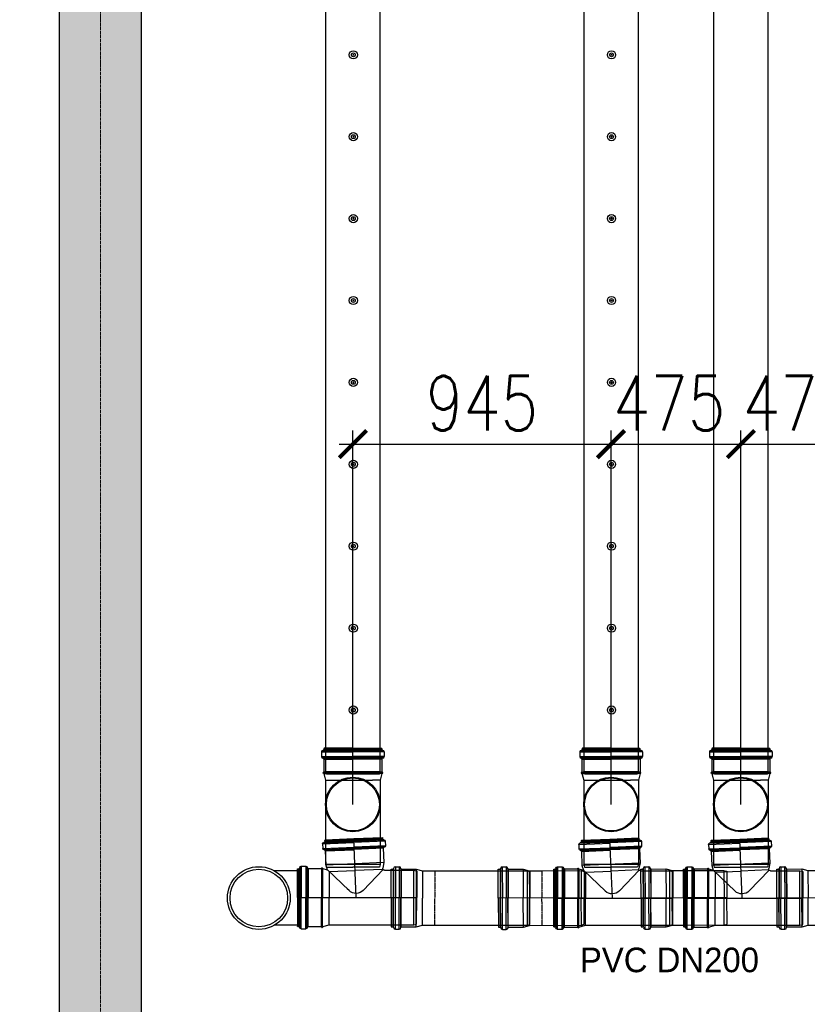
# Model space of a CAD drawing. Header units: millimetres. Extents: x -374129 to 1163271, y -112652 to 695637.
# Tile 19 of 256: x 6004 to 8886, y -45426 to -41819. Entities that reach past the tile are written whole.
import ezdxf
from ezdxf import colors
from ezdxf.entities.mleader import LeaderData, LeaderLine
from ezdxf.math import Vec2, Vec3

# ---------------------------------------------------------------- set-up
doc = ezdxf.new("R2010")
doc.units = ezdxf.units.MM
doc.header["$PDMODE"] = 4
for name, pattern in [('ACAD_ISO04W100', [30, 24, -3, 0, -3]), ('CENTER1', [0.77, 0.5, -0.1, 0.07, -0.1]), ('DASHDOT', [20, 13, -3.4, 0.2, -3.4])]:
    doc.linetypes.add(name, pattern=pattern)
for name, color, linetype in [('FK_opisy', 7, 'Continuous'), ('KRT_kreskowanie', 252, 'Continuous'), ('KRT_opisy', 146, 'Continuous'), ('KRT_sciany', 2, 'Continuous'), ('KRT_technologia', 30, 'Continuous'), ('KRT_wymiary', 4, 'Continuous')]:
    doc.layers.add(name, color=color, linetype=linetype)
doc.layers.add('IS_pomocnicza', color=6, linetype='Continuous', lineweight=30)
doc.layers.add('KRT_osie', color=55, linetype='ACAD_ISO04W100', lineweight=18)
doc.styles.add('WYMIAR', font='romans.shx', dxfattribs={"width": 0.8})
doc.dimstyles.new('KRT_1-100', dxfattribs={"dimscale": 100, "dimtxt": 2, "dimasz": 1, "dimexe": 0.5, "dimexo": 0, "dimgap": 0.5, "dimtad": 1, "dimdec": 1, "dimrnd": 0.1, "dimzin": 9, "dimdsep": 46, "dimtxsty": 'WYMIAR', "dimblk": 'ARCHTICK', "dimcen": 0.09, "dimdle": 0.5, "dimclrd": 1, "dimclre": 252, "dimclrt": 256, "dimadec": 0, "dimazin": 0, "dimtfac": 1, "dimtdec": 1, "dimtmove": 0, "dimatfit": 3, "dimfxl": 1, "dimtolj": 1, "dimtzin": 0, "dimarcsym": 0})

# ---------------------------------------------------------------- blocks, each defined once
blk = doc.blocks.new('IS_KAO_trójnik_200_góra')
at = {"layer": 'KRT_technologia', "linetype": 'Continuous', "transparency": 33554687}
for p, q in [((34869.72, 13524.58), (34868.63, 13524.29)), ((34868.63, 13524.29), (34868.63, 13514.58)), ((34897.28, 13524.58), (34869.72, 13524.58)), ((34869.72, 13504.58), (34869.72, 13524.58)), ((34900.61, 13524.58), (34897.28, 13524.58)), ((34903.02, 13525.22), (34900.61, 13524.58)), ((34900.61, 13524.58), (34900.61, 13507.41)), ((34903.02, 13525.22), (34901.38, 13524.78)), ((34903.05, 13525.07), (34903.05, 13514.58)), ((34903.07, 13525.27), (34903.12, 13525.45)), ((34903.14, 13525.32), (34903.14, 13514.58)), ((34903.29, 13525.51), (34903.19, 13525.51)), ((34903.34, 13525.32), (34903.34, 13514.58)), ((34903.41, 13525.29), (34903.36, 13525.45)), ((34903.43, 13525.08), (34903.43, 13514.58)), ((34908.29, 13525.23), (34903.48, 13525.23)), ((34908.29, 13525.23), (34908.29, 13514.58)), ((34908.54, 13525.16), (34908.54, 13514.58)), ((34908.83, 13525.74), (34908.83, 13514.58)), ((34910.88, 13526.05), (34909.2, 13526.05)), ((34909.2, 13526.05), (34909.2, 13514.58)), ((34910.88, 13526.05), (34910.88, 13514.58)), ((34911.25, 13525.74), (34911.25, 13514.58)), ((34911.43, 13525.55), (34911.43, 13525.47)), ((34911.55, 13525.07), (34911.55, 13514.58)), ((34912.15, 13525.14), (34911.79, 13525.14)), ((34911.79, 13525.14), (34911.79, 13514.58)), ((34912.15, 13525.07), (34912.15, 13514.58)), ((34912.22, 13514.58), (34912.22, 13525.07)), ((34868.63, 13504.87), (34868.63, 13514.58)), ((34903.05, 13504.09), (34903.05, 13514.58)), ((34903.14, 13503.84), (34903.14, 13514.58)), ((34903.34, 13503.84), (34903.34, 13514.58)), ((34903.43, 13504.08), (34903.43, 13514.58)), ((34908.29, 13503.92), (34908.29, 13514.58)), ((34908.54, 13504), (34908.54, 13514.58)), ((34908.83, 13503.42), (34908.83, 13514.58)), ((34909.2, 13503.11), (34909.2, 13514.58)), ((34910.88, 13503.11), (34910.88, 13514.58)), ((34911.25, 13503.42), (34911.25, 13514.58)), ((34911.55, 13504.09), (34911.55, 13514.58)), ((34911.79, 13504.01), (34911.79, 13514.58)), ((34912.15, 13504.09), (34912.15, 13514.58)), ((34912.22, 13514.58), (34912.22, 13504.09)), ((34900.61, 13504.58), (34900.61, 13507.41)), ((34869.72, 13504.58), (34868.63, 13504.87)), ((34897.28, 13504.58), (34869.72, 13504.58)), ((34900.61, 13504.58), (34897.28, 13504.58)), ((34903.02, 13503.93), (34900.61, 13504.58)), ((34903.07, 13503.88), (34903.12, 13503.7)), ((34903.29, 13503.65), (34903.19, 13503.65)), ((34903.41, 13503.87), (34903.36, 13503.7)), ((34908.29, 13503.92), (34903.48, 13503.92)), ((34910.88, 13503.11), (34909.2, 13503.11)), ((34911.43, 13503.6), (34911.43, 13503.68)), ((34912.15, 13504.01), (34911.79, 13504.01))]:
    blk.add_line(p, q, dxfattribs=at)
at = {"layer": 'KRT_technologia'}
for radius in [10, 9.7]:
    blk.add_circle((34891.65, 13514.58), radius, dxfattribs=at)
at = {"layer": 'KRT_technologia', "linetype": 'Continuous', "transparency": 33554687}
for centre, radius, start, end in [((34903, 13525.29), 0.0727, 285, 345), ((34903.19, 13525.43), 0.0727, 90, 165), ((34903.29, 13525.43), 0.0727, 15, 90), ((34903.48, 13525.31), 0.0727, 195, 270), ((34908.29, 13525.6), 0.364, 270, 354.2608), ((34909.2, 13525.51), 0.545, 90, 174.2608), ((34910.88, 13525.51), 0.545, 5, 90), ((34911.79, 13525.51), 0.364, 185, 270), ((34912.15, 13525.07), 0.0727, 0, 90), ((34903, 13503.86), 0.0727, 15, 75), ((34903.19, 13503.72), 0.0727, 195, 270), ((34903.29, 13503.72), 0.0727, 270, 345), ((34903.48, 13503.85), 0.0727, 90, 165), ((34908.29, 13503.56), 0.364, 5.7392, 90), ((34909.2, 13503.65), 0.545, 185.7392, 270), ((34910.88, 13503.65), 0.545, 270, 355), ((34911.79, 13503.65), 0.364, 90, 175), ((34912.15, 13504.09), 0.0727, 270, 0)]:
    blk.add_arc(centre, radius, start, end, dxfattribs=at)
blk = doc.blocks.new('IS_KAO_rura_z_kielichem_200')
at = {"layer": 'KRT_technologia', "linetype": 'Continuous', "transparency": 33554687}
for p, q in [((34252.2, 14721.68), (34250.8, 14721.68)), ((34250.8, 14721.68), (34250.8, 14710.24)), ((34252.2, 14721.68), (34252.2, 14710.24)), ((34203.99, 14720.24), (34202.96, 14719.93)), ((34202.96, 14719.93), (34202.96, 14710.24)), ((34242.28, 14720.24), (34203.99, 14720.24)), ((34203.99, 14700.24), (34203.99, 14720.24)), ((34242.28, 14720.24), (34237.69, 14720.24)), ((34244.52, 14720.84), (34242.28, 14720.24)), ((34242.28, 14720.24), (34242.28, 14710.24)), ((34250.06, 14720.84), (34244.52, 14720.84)), ((34244.52, 14720.84), (34244.52, 14710.24)), ((34250.06, 14720.84), (34250.06, 14710.24)), ((34250.15, 14720.93), (34250.16, 14721.1)), ((34250.16, 14721.1), (34250.16, 14710.24)), ((34252.85, 14720.93), (34252.83, 14721.1)), ((34252.83, 14721.1), (34252.83, 14710.24)), ((34253.68, 14720.84), (34252.94, 14720.84)), ((34252.94, 14720.84), (34252.94, 14710.24)), ((34253.68, 14710.24), (34253.68, 14720.84)), ((34202.96, 14700.56), (34202.96, 14710.24)), ((34242.28, 14700.24), (34242.28, 14710.24)), ((34244.52, 14699.64), (34244.52, 14710.24)), ((34250.06, 14699.64), (34250.06, 14710.24)), ((34250.16, 14699.39), (34250.16, 14710.24)), ((34250.8, 14698.81), (34250.8, 14710.24)), ((34252.2, 14698.81), (34252.2, 14710.24)), ((34252.83, 14699.39), (34252.83, 14710.24)), ((34252.94, 14699.64), (34252.94, 14710.24)), ((34253.68, 14710.24), (34253.68, 14699.64)), ((34203.99, 14700.24), (34202.96, 14700.56)), ((34242.28, 14700.24), (34203.99, 14700.24)), ((34242.28, 14700.24), (34237.69, 14700.24)), ((34244.52, 14699.64), (34242.28, 14700.24)), ((34250.06, 14699.64), (34244.52, 14699.64)), ((34250.15, 14699.56), (34250.16, 14699.39)), ((34252.2, 14698.81), (34250.8, 14698.81)), ((34252.85, 14699.56), (34252.83, 14699.39)), ((34253.68, 14699.64), (34252.94, 14699.64))]:
    blk.add_line(p, q, dxfattribs=at)
at = {"layer": 'KRT_technologia', "linetype": 'CENTER1', "transparency": 33554687}
for p in [(34237.69, 14720.3), (34237.69, 14700.19)]:
    blk.add_line(p, (34237.69, 14710.24), dxfattribs=at)
at = {"layer": 'KRT_technologia', "linetype": 'Continuous', "transparency": 33554687}
for centre, radius, start, end in [((34250.8, 14721.04), 0.636, 90, 175), ((34252.2, 14721.04), 0.636, 5, 90), ((34250.06, 14720.94), 0.0909, 270, 355), ((34252.94, 14720.94), 0.0909, 185, 270), ((34250.06, 14699.55), 0.0909, 5, 90), ((34250.8, 14699.44), 0.636, 185, 270), ((34252.2, 14699.44), 0.636, 270, 355), ((34252.94, 14699.55), 0.0909, 90, 175)]:
    blk.add_arc(centre, radius, start, end, dxfattribs=at)
blk = doc.blocks.new('IS_WNT_KAO_trójnik_200')
at = {"layer": 'KRT_technologia', "linetype": 'Continuous', "transparency": 33554687}
for p, q in [((34085.82, 14801.68), (34097.3, 14801.72)), ((34085.82, 14801.69), (34085.82, 14800)), ((34086.14, 14802.05), (34097.29, 14802.09)), ((34086.32, 14802.23), (34086.4, 14802.24)), ((34086.73, 14802.95), (34086.73, 14802.6)), ((34086.73, 14802.6), (34097.29, 14802.63)), ((34097.29, 14803.03), (34086.8, 14803.03)), ((34086.8, 14802.95), (34097.29, 14802.99)), ((34086.8, 14802.35), (34097.3, 14802.39)), ((34107.77, 14802.95), (34097.28, 14802.92)), ((34107.84, 14802.6), (34097.28, 14802.56)), ((34107.77, 14802.35), (34097.28, 14802.32)), ((34108.44, 14802.06), (34097.28, 14802.02)), ((34108.76, 14801.69), (34097.28, 14801.65)), ((34097.29, 14803.03), (34107.78, 14803.03)), ((34097.29, 14781.52), (34097.29, 14803.03)), ((34107.79, 14803.03), (34107.86, 14802.97)), ((34107.86, 14802.95), (34107.86, 14802.6)), ((34108.27, 14802.23), (34108.19, 14802.24)), ((34108.77, 14801.69), (34108.77, 14800)), ((34085.83, 14800), (34097.3, 14800.04)), ((34086.14, 14799.63), (34097.3, 14799.67)), ((34086.64, 14799.1), (34086.64, 14793.86)), ((34086.65, 14799.1), (34097.3, 14799.13)), ((34086.73, 14799.34), (34097.3, 14799.38)), ((34108.76, 14800), (34097.29, 14799.97)), ((34108.45, 14799.64), (34097.29, 14799.6)), ((34107.87, 14799.34), (34097.29, 14799.31)), ((34107.95, 14799.1), (34097.29, 14799.06)), ((34107.95, 14799.1), (34107.95, 14793.86)), ((34086.64, 14793.86), (34087.17, 14791.86)), ((34086.64, 14793.86), (34107.95, 14793.86)), ((34107.95, 14793.86), (34107.5, 14792.18)), ((34116.94, 14793.86), (34115.26, 14793.79)), ((34115.26, 14793.79), (34115.76, 14782.33)), ((34116.94, 14793.86), (34117.44, 14782.4)), ((34075.88, 14790.6), (34074.8, 14790.26)), ((34074.8, 14790.26), (34075.22, 14780.56)), ((34086.59, 14791.06), (34075.88, 14790.6)), ((34076.75, 14770.61), (34075.88, 14790.6)), ((34087.06, 14791.31), (34094.66, 14784.04)), ((34087.26, 14791.38), (34097.26, 14791.42)), ((34106.77, 14791.45), (34097.26, 14791.42)), ((34099.81, 14784.16), (34107.51, 14792.23)), ((34106.77, 14791.45), (34107.18, 14781.95)), ((34109.12, 14792.69), (34107.5, 14792.18)), ((34109.16, 14792.54), (34109.61, 14782.06)), ((34109.17, 14792.74), (34109.21, 14792.92)), ((34109.24, 14792.79), (34109.71, 14782.06)), ((34109.38, 14792.99), (34109.27, 14792.98)), ((34109.43, 14792.8), (34109.9, 14782.07)), ((34109.5, 14792.77), (34109.45, 14792.94)), ((34109.54, 14792.56), (34110, 14782.08)), ((34114.39, 14792.93), (34109.58, 14792.72)), ((34114.39, 14792.93), (34114.85, 14782.29)), ((34114.63, 14792.87), (34115.1, 14782.3)), ((34114.9, 14793.46), (34115.39, 14782.31)), ((34117.32, 14793.57), (34117.81, 14782.42)), ((34117.5, 14793.39), (34117.51, 14793.31)), ((34117.65, 14792.91), (34118.11, 14782.43)), ((34118.24, 14793.01), (34117.89, 14792.99)), ((34117.89, 14792.99), (34118.35, 14782.44)), ((34118.25, 14792.94), (34118.7, 14782.46)), ((34118.78, 14782.46), (34118.32, 14792.94)), ((34099.81, 14784.16), (34100.5, 14784.88)), ((34094.12, 14781.38), (34075.22, 14780.56)), ((34075.65, 14770.86), (34075.22, 14780.56)), ((34118.78, 14782.46), (34092.93, 14781.33)), ((34107.62, 14771.96), (34107.18, 14781.95)), ((34110.07, 14771.58), (34109.61, 14782.06)), ((34110.17, 14771.33), (34109.71, 14782.06)), ((34110.37, 14771.34), (34109.9, 14782.07)), ((34110.45, 14771.59), (34110, 14782.08)), ((34115.32, 14771.64), (34114.85, 14782.29)), ((34115.56, 14771.73), (34115.1, 14782.3)), ((34115.88, 14771.16), (34115.39, 14782.31)), ((34116.26, 14770.87), (34115.76, 14782.33)), ((34117.94, 14770.94), (34117.44, 14782.4)), ((34118.29, 14771.27), (34117.81, 14782.42)), ((34118.56, 14771.95), (34118.11, 14782.43)), ((34118.81, 14771.89), (34118.35, 14782.44)), ((34119.16, 14771.97), (34118.7, 14782.46)), ((34118.78, 14782.46), (34119.24, 14771.98)), ((34076.75, 14770.61), (34075.65, 14770.86)), ((34107.62, 14771.96), (34076.75, 14770.61)), ((34110.04, 14771.42), (34107.62, 14771.96)), ((34110.1, 14771.37), (34110.15, 14771.2)), ((34110.33, 14771.15), (34110.23, 14771.15)), ((34110.44, 14771.38), (34110.4, 14771.21)), ((34115.32, 14771.64), (34110.5, 14771.43)), ((34117.94, 14770.94), (34116.26, 14770.87)), ((34118.46, 14771.46), (34118.46, 14771.54)), ((34119.17, 14771.9), (34118.81, 14771.89))]:
    blk.add_line(p, q, dxfattribs=at)
for centre, radius, start, end in [((34086.37, 14801.69), 0.545, 95, 180), ((34086.37, 14802.6), 0.364, 275, 0), ((34086.8, 14802.95), 0.0727, 90, 180), ((34107.78, 14802.95), 0.0727, 0, 90), ((34108.22, 14802.6), 0.364, 180, 265), ((34108.22, 14801.69), 0.545, 0, 85), ((34086.37, 14800), 0.545, 180, 264.2608), ((34086.27, 14799.1), 0.364, 0, 84.2608), ((34108.31, 14799.1), 0.364, 95.7392, 180), ((34108.22, 14800), 0.545, 275.7392, 0), ((34115.28, 14793.24), 0.545, 92.5, 176.7608), ((34116.96, 14793.32), 0.545, 7.5, 92.5), ((34086.56, 14791.7), 0.636, 272.5, 15), ((34109.09, 14792.76), 0.0727, 287.5, 347.5), ((34109.28, 14792.91), 0.0727, 92.5, 167.5), ((34109.38, 14792.91), 0.0727, 17.5, 92.5), ((34109.57, 14792.79), 0.0727, 197.5, 272.5), ((34114.37, 14793.3), 0.364, 272.5, 356.7608), ((34117.87, 14793.36), 0.364, 187.5, 272.5), ((34118.25, 14792.94), 0.0727, 2.5, 92.5), ((34097.18, 14786.67), 3.64, 226.25, 316.3455), ((34110.03, 14771.35), 0.0727, 17.5, 77.5), ((34110.22, 14771.22), 0.0727, 197.5, 272.5), ((34110.33, 14771.23), 0.0727, 272.5, 347.5), ((34110.51, 14771.36), 0.0727, 92.5, 167.5), ((34115.33, 14771.28), 0.364, 8.2392, 92.5), ((34116.23, 14771.41), 0.545, 188.2392, 272.5), ((34117.92, 14771.48), 0.545, 272.5, 357.5), ((34118.83, 14771.52), 0.364, 92.5, 177.5), ((34119.16, 14771.97), 0.0727, 272.5, 2.5)]:
    blk.add_arc(centre, radius, start, end, dxfattribs=at)
blk = doc.blocks.new('IS_KAO_kielich_200')
at = {"layer": 'KRT_technologia', "linetype": 'Continuous', "transparency": 33554687}
for p, q in [((34215.99, 14693.51), (34214.95, 14693.19)), ((34214.95, 14693.19), (34214.95, 14683.51)), ((34234.97, 14693.51), (34215.99, 14693.51)), ((34215.99, 14693.51), (34215.99, 14683.51)), ((34234.97, 14693.51), (34230.38, 14693.51)), ((34237.21, 14694.11), (34234.97, 14693.51)), ((34234.97, 14693.51), (34234.97, 14683.51)), ((34242.75, 14694.11), (34237.21, 14694.11)), ((34237.21, 14694.11), (34237.21, 14683.51)), ((34242.75, 14694.11), (34242.75, 14683.51)), ((34242.84, 14694.19), (34242.86, 14694.36)), ((34242.86, 14694.36), (34242.86, 14683.51)), ((34244.89, 14694.94), (34243.49, 14694.94)), ((34243.49, 14694.94), (34243.49, 14683.51)), ((34244.89, 14694.94), (34244.89, 14683.51)), ((34245.54, 14694.19), (34245.53, 14694.36)), ((34245.53, 14694.36), (34245.53, 14683.51)), ((34246.37, 14694.11), (34245.63, 14694.11)), ((34245.63, 14694.11), (34245.63, 14683.51)), ((34246.37, 14683.51), (34246.37, 14694.11)), ((34214.95, 14673.82), (34214.95, 14683.51)), ((34215.99, 14673.51), (34215.99, 14683.51)), ((34234.97, 14673.51), (34234.97, 14683.51)), ((34237.21, 14672.91), (34237.21, 14683.51)), ((34242.75, 14672.91), (34242.75, 14683.51)), ((34242.86, 14672.65), (34242.86, 14683.51)), ((34243.49, 14672.07), (34243.49, 14683.51)), ((34244.89, 14672.07), (34244.89, 14683.51)), ((34245.53, 14672.65), (34245.53, 14683.51)), ((34245.63, 14672.91), (34245.63, 14683.51)), ((34246.37, 14683.51), (34246.37, 14672.91)), ((34215.99, 14673.51), (34214.95, 14673.82)), ((34234.97, 14673.51), (34215.99, 14673.51)), ((34234.97, 14673.51), (34230.38, 14673.51)), ((34237.21, 14672.91), (34234.97, 14673.51)), ((34242.75, 14672.91), (34237.21, 14672.91)), ((34242.84, 14672.82), (34242.86, 14672.65)), ((34244.89, 14672.07), (34243.49, 14672.07)), ((34245.54, 14672.82), (34245.53, 14672.65)), ((34246.37, 14672.91), (34245.63, 14672.91))]:
    blk.add_line(p, q, dxfattribs=at)
at = {"layer": 'KRT_technologia', "linetype": 'CENTER1', "transparency": 33554687}
for p in [(34230.38, 14693.56), (34230.38, 14673.45)]:
    blk.add_line(p, (34230.38, 14683.51), dxfattribs=at)
at = {"layer": 'KRT_technologia', "linetype": 'DASHDOT', "ltscale": 3, "transparency": 33554687}
blk.add_lwpolyline([(34214.95, 14683.51), (34246.37, 14683.51)], dxfattribs=at)
at = {"layer": 'KRT_technologia', "linetype": 'Continuous', "transparency": 33554687}
for centre, radius, start, end in [((34242.75, 14694.2), 0.0909, 270, 355), ((34243.49, 14694.31), 0.636, 90, 175), ((34244.89, 14694.31), 0.636, 5, 90), ((34245.63, 14694.2), 0.0909, 185, 270), ((34242.75, 14672.81), 0.0909, 5, 90), ((34243.49, 14672.71), 0.636, 185, 270), ((34244.89, 14672.71), 0.636, 270, 355), ((34245.63, 14672.81), 0.0909, 90, 175)]:
    blk.add_arc(centre, radius, start, end, dxfattribs=at)
blk = doc.blocks.new('_ArchTick')
at = {"color": 0, "linetype": 'ByBlock', "const_width": 0.15}
blk.add_lwpolyline([(-0.5, -0.5), (0.5, 0.5)], dxfattribs=at)
blk = doc.blocks.new('*D2261')
at = {"layer": 'Defpoints', "color": 0}
for p in [(9188, -11286.3), (9188, -11891.3), (8243, -12606.3)]:
    blk.add_point(p, dxfattribs=at)
at = {"layer": 'KRT_wymiary', "color": 252, "lineweight": -2}
for p, q in [((8243, -12606.3), (8243, -11236.3)), ((9188, -11891.3), (9188, -11236.3))]:
    blk.add_line(p, q, dxfattribs=at)
at = {"layer": 'KRT_wymiary', "color": 1, "lineweight": -2}
blk.add_line((8193, -11286.3), (9238, -11286.3), dxfattribs=at)
at = {"layer": 'KRT_wymiary', "color": 1, "lineweight": -2, "xscale": 100, "yscale": 100, "zscale": 100, "rotation": 180}
blk.add_blockref('_ArchTick', (8243, -11286.3), dxfattribs=at)
at = {"layer": 'KRT_wymiary', "color": 1, "lineweight": -2, "xscale": 100, "yscale": 100, "zscale": 100}
blk.add_blockref('_ArchTick', (9188, -11286.3), dxfattribs=at)
at = {"layer": 'KRT_wymiary', "insert": (8715.5, -11136.3), "char_height": 200, "attachment_point": 5, "style": 'WYMIAR'}
blk.add_mtext('\\A1;945', dxfattribs=at)
blk = doc.blocks.new('*D2262')
at = {"layer": 'Defpoints', "color": 0}
for p in [(9663, -11286.3), (9663, -12306.3), (9188, -12606.3)]:
    blk.add_point(p, dxfattribs=at)
at = {"layer": 'KRT_wymiary', "color": 252, "lineweight": -2}
for p, q in [((9188, -12606.3), (9188, -11236.3)), ((9663, -12306.3), (9663, -11236.3))]:
    blk.add_line(p, q, dxfattribs=at)
at = {"layer": 'KRT_wymiary', "color": 1, "lineweight": -2}
blk.add_line((9138, -11286.3), (9713, -11286.3), dxfattribs=at)
at = {"layer": 'KRT_wymiary', "color": 1, "lineweight": -2, "xscale": 100, "yscale": 100, "zscale": 100, "rotation": 180}
blk.add_blockref('_ArchTick', (9188, -11286.3), dxfattribs=at)
at = {"layer": 'KRT_wymiary', "color": 1, "lineweight": -2, "xscale": 100, "yscale": 100, "zscale": 100}
blk.add_blockref('_ArchTick', (9663, -11286.3), dxfattribs=at)
at = {"layer": 'KRT_wymiary', "insert": (9400.5, -11136.3), "char_height": 200, "attachment_point": 5, "style": 'WYMIAR'}
blk.add_mtext('\\A1;475', dxfattribs=at)
blk = doc.blocks.new('*D2263')
at = {"layer": 'Defpoints', "color": 0}
for p in [(10138, -11286.3), (10138, -12176.3), (9663, -12606.3)]:
    blk.add_point(p, dxfattribs=at)
at = {"layer": 'KRT_wymiary', "color": 252, "lineweight": -2}
for p, q in [((9663, -12606.3), (9663, -11236.3)), ((10138, -12176.3), (10138, -11236.3))]:
    blk.add_line(p, q, dxfattribs=at)
at = {"layer": 'KRT_wymiary', "color": 1, "lineweight": -2}
blk.add_line((9613, -11286.3), (10188, -11286.3), dxfattribs=at)
at = {"layer": 'KRT_wymiary', "color": 1, "lineweight": -2, "xscale": 100, "yscale": 100, "zscale": 100, "rotation": 180}
blk.add_blockref('_ArchTick', (9663, -11286.3), dxfattribs=at)
at = {"layer": 'KRT_wymiary', "color": 1, "lineweight": -2, "xscale": 100, "yscale": 100, "zscale": 100}
blk.add_blockref('_ArchTick', (10138, -11286.3), dxfattribs=at)
at = {"layer": 'KRT_wymiary', "insert": (9875.5, -11136.3), "char_height": 200, "attachment_point": 5, "style": 'WYMIAR'}
blk.add_mtext('\\A1;475', dxfattribs=at)
blk = doc.blocks.new('sys napowietrzania')
at = {"layer": 'KRT_technologia', "linetype": 'Continuous', "transparency": 33554687}
for p, q in [((8043.31, -12848.93, -3070), (7955.22, -12848.93, -3070)), ((8043.31, -13048.93, -3070), (7955.22, -13048.93, -3070))]:
    blk.add_line(p, q, dxfattribs=at)
at = {"layer": 'KRT_technologia', "linetype": 'Continuous', "transparency": 33554687, "elevation": -3130.26}
for points in [[(8343.28, -12485.01), (8343.28, -10582.71), (8343.28, -2349.21), (8143.28, -2349.21), (8143.28, -10582.71), (8143.28, -12485.01), (8243.28, -12485.01), (8343.28, -12485.01), (8340.11, -12495.38), (8243.28, -12495.38), (8146.45, -12495.38), (8143.28, -12485.01)], [(9288.28, -12485.01), (9288.28, -10582.71), (9288.28, -2349.21), (9088.28, -2349.21), (9088.28, -10582.71), (9088.28, -12485.01), (9188.28, -12485.01), (9288.28, -12485.01), (9285.11, -12495.38), (9188.28, -12495.38), (9091.45, -12495.38), (9088.28, -12485.01)], [(9763.28, -12485.01), (9763.28, -10582.71), (9763.28, -2349.21), (9563.28, -2349.21), (9563.28, -10582.71), (9563.28, -12485.01), (9663.28, -12485.01), (9763.28, -12485.01), (9760.11, -12495.38), (9663.28, -12495.38), (9566.45, -12495.38), (9563.28, -12485.01)]]:
    blk.add_lwpolyline(points, dxfattribs=at)
at = {"layer": 'KRT_technologia'}
for centre, radius in [((8244.78, -9860.34, -3130.26), 15), ((9189.78, -9860.34, -3130.26), 15), ((8244.78, -9860.34, -3130.26), 7), ((8244.78, -9860.34, -3130.26), 1.5), ((9189.78, -9860.34, -3130.26), 7), ((9189.78, -9860.34, -3130.26), 1.5), ((8244.78, -10160.34, -3130.26), 15), ((8244.78, -10160.34, -3130.26), 7), ((8244.78, -10160.34, -3130.26), 1.5), ((9189.78, -10160.34, -3130.26), 15), ((9189.78, -10160.34, -3130.26), 7), ((9189.78, -10160.34, -3130.26), 1.5), ((8244.78, -10460.34, -3130.26), 15), ((8244.78, -10460.34, -3130.26), 7), ((9189.78, -10460.34, -3130.26), 15), ((9189.78, -10460.34, -3130.26), 7), ((8244.78, -10460.34, -3130.26), 1.5), ((9189.78, -10460.34, -3130.26), 1.5), ((8244.78, -10760.34, -3130.26), 15), ((9189.78, -10760.34, -3130.26), 15), ((8244.78, -10760.34, -3130.26), 7), ((8244.78, -10760.34, -3130.26), 1.5), ((9189.78, -10760.34, -3130.26), 7), ((9189.78, -10760.34, -3130.26), 1.5), ((8244.78, -11060.34, -3130.26), 15), ((8244.78, -11060.34, -3130.26), 7), ((8244.78, -11060.34, -3130.26), 1.5), ((9189.78, -11060.34, -3130.26), 15), ((9189.78, -11060.34, -3130.26), 7), ((9189.78, -11060.34, -3130.26), 1.5), ((8244.78, -11360.34, -3130.26), 15), ((8244.78, -11360.34, -3130.26), 7), ((8244.78, -11360.34, -3130.26), 1.5), ((9189.78, -11360.34, -3130.26), 15), ((9189.78, -11360.34, -3130.26), 7), ((9189.78, -11360.34, -3130.26), 1.5), ((8244.78, -11660.34, -3130.26), 15), ((9189.78, -11660.34, -3130.26), 15), ((8244.78, -11660.34, -3130.26), 7), ((8244.78, -11660.34, -3130.26), 1.5), ((9189.78, -11660.34, -3130.26), 7), ((9189.78, -11660.34, -3130.26), 1.5), ((8244.78, -11960.34, -3130.26), 15), ((8244.78, -11960.34, -3130.26), 7), ((8244.78, -11960.34, -3130.26), 1.5), ((9189.78, -11960.34, -3130.26), 15), ((9189.78, -11960.34, -3130.26), 7), ((9189.78, -11960.34, -3130.26), 1.5), ((8244.78, -12260.34, -3130.26), 15), ((8244.78, -12260.34, -3130.26), 7), ((8244.78, -12260.34, -3130.26), 1.5), ((9189.78, -12260.34, -3130.26), 15), ((9189.78, -12260.34, -3130.26), 7), ((9189.78, -12260.34, -3130.26), 1.5)]:
    blk.add_circle(centre, radius, dxfattribs=at)
at = {"layer": 'KRT_technologia', "linetype": 'Continuous', "transparency": 33554687}
for radius in [114.73, 105.42]:
    blk.add_circle((7898.98, -12948.93, -3070), radius, dxfattribs=at)
at = {"layer": 'IS_pomocnicza', "xscale": 10, "yscale": 10, "zscale": 10, "rotation": 90}
for p in [(143388.75, -361522.81, -3070), (144333.75, -361522.81, -3070), (144808.75, -361522.81, -3070)]:
    blk.add_blockref('IS_KAO_trójnik_200_góra', p, dxfattribs=at)
at = {"layer": 'KRT_technologia', "yscale": 10, "zscale": 10}
for name, p, xscale, rotation in [('IS_WNT_KAO_trójnik_200', (355351.67, -145748.69, -2805.14), -10, 2.5000000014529), ('IS_WNT_KAO_trójnik_200', (356289.36, -145750.42, -3070), -10, 2.5000000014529), ('IS_WNT_KAO_trójnik_200', (356764.36, -145750.42, -3070), -10, 2.5000000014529), ('IS_KAO_rura_z_kielichem_200', (350920.5, 134153.51, -3070), 10, 180)]:
    blk.add_blockref(name, p, dxfattribs=dict(at, xscale=xscale, rotation=rotation))
at = {"layer": 'KRT_technologia', "linetype": 'Continuous', "ltscale": 3, "xscale": 10, "yscale": 10, "zscale": 10}
for p, rotation in [((350549.78, 135482.51, -3070), 180.2674769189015), ((351072.37, 135483.19, -3070), 180.2674769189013), ((351569.24, 135483.26, -3070), 180.2674769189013)]:
    blk.add_blockref('IS_KAO_kielich_200', p, dxfattribs=dict(at, rotation=rotation))
at = {"layer": 'KRT_opisy', "insert": (9401.63, -13176.34, -3070), "char_height": 90, "attachment_point": 5}
blk.add_mtext('PVC DN200', dxfattribs=at)
at = {"layer": 'KRT_wymiary'}
dim = blk.add_linear_dim(base=(9187.97, -11286.27, -3463.37), p1=(8242.97, -12606.27, -3070), p2=(9187.97, -11891.27, -3070), dimstyle='KRT_1-100', dxfattribs=at)
dim.commit()
dim.dimension.update_dxf_attribs({"geometry": '*D2261', "text_midpoint": (8715.47, -11136.27, -3463.37)})
for base, p1, p2, picture, middle in [((9662.97, -11286.27, -3463.37), (9187.97, -12606.27, -3070), (9662.97, -12306.27, -3070), '*D2262', (9400.47, -11286.27, -3463.37)), ((10137.97, -11286.27, -3463.37), (9662.97, -12606.27, -3070), (10137.97, -12176.27, -3070), '*D2263', (9875.47, -11286.27, -3463.37))]:
    dim = blk.add_linear_dim(base=base, p1=p1, p2=p2, dimstyle='KRT_1-100', dxfattribs=at)
    dim.commit()
    dim.dimension.update_dxf_attribs({"geometry": picture, "text_midpoint": middle, "dimtype": 128})

msp = doc.modelspace()

# ---------------------------------------------------------------- hatches: boundary and pattern name
at = {"layer": 'KRT_kreskowanie'}
h = msp.add_hatch(dxfattribs=at)
h.set_pattern_fill('ANSI33', color=256, scale=20, style=0)
h.set_pattern_definition([(45, (-1e-05, 3009.36), (-89.80256, 89.80256), []), (45, (89.8, 3009.36), (-89.80256, 89.80256), [63.5, -31.75])])
h.paths.add_polyline_path([(6450, -33990.64), (12450, -33990.64), (12450, -46990.64), (12750, -46990.64), (12750, -33990.64), (18750, -33990.64), (18750, -46990.64), (19050, -46990.64), (19050, -33690.64), (-150, -33690.64), (-150, -46990.64), (150, -46990.64), (150, -33990.64), (6150, -33990.64), (6150, -46990.64), (6450, -46990.64)])

# ---------------------------------------------------------------- linework, layer by layer
at = {"layer": 'KRT_osie', "ltscale": 0.5}
msp.add_line((6300, -27801.99), (6300, -48285.63), dxfattribs=at)
at = {"layer": 'KRT_sciany'}
for p, q in [((6150, -46990.64), (6150, -33990.64)), ((6450, -46990.64), (6450, -33990.64))]:
    msp.add_line(p, q, dxfattribs=at)

# ---------------------------------------------------------------- block references
msp.add_blockref('sys napowietrzania', (-1019.98, -32087.66, 3070))

# ---------------------------------------------------------------- leaders
at = {"layer": 'FK_opisy', "color": 1}
ml = msp.add_multileader_mtext('Standard', dxfattribs=at)
ml.set_content('\\C54;WYPEŁNIENIE Z DESEK DREWNIANYCH GR.10cm. USZCZELNIONYCH OD WNĘTRZA FOLIĄ BUDOWLANĄ GR.0.5mm', style='WYMIAR')
ml.set_leader_properties()
ml.build(insert=Vec2(0, 0))
ml.multileader.update_dxf_attribs({"text_left_attachment_type": 6, "text_right_attachment_type": 6, "dogleg_length": 0.36, "arrow_head_size": 200, "scale": 100})
ctx = ml.context
ctx.base_point, ctx.scale, ctx.char_height, ctx.arrow_head_size, ctx.landing_gap_size, ctx.plane_origin = Vec3(-6581.15, -44729.21), 100, 200, 200, 9, Vec3(-43361.71, -127601.34)
ctx.left_attachment, ctx.right_attachment = 6, 6
notes = []
notes.append((ctx, [(0, (1, 1, 0), (-6617.15, -44729.21), (1, 0), 36, [(0, [(-7456.67, -46780.64)], 0, [])])]))
ctx.mtext.insert, ctx.mtext.width, ctx.mtext.defined_height, ctx.mtext.line_spacing_style, ctx.mtext.flow_direction = Vec3(-6572.15, -44489.21), 3640.4709, 1400.46, 2, 5
for ctx, leaders in notes:
    for number, flags, end, landing, length, lines in leaders:
        leader = LeaderData()
        leader.index, (leader.has_last_leader_line, leader.has_dogleg_vector, leader.attachment_direction) = number, flags
        leader.last_leader_point, leader.dogleg_vector, leader.dogleg_length = Vec3(end), Vec3(landing), length
        for number, points, colour, breaks in lines:
            line = LeaderLine()
            line.index, line.vertices, line.color, line.breaks = number, Vec3.list(points), colors.encode_raw_color(colour), breaks
            leader.lines.append(line)
        ctx.leaders.append(leader)

doc.saveas('drawing.dxf')
